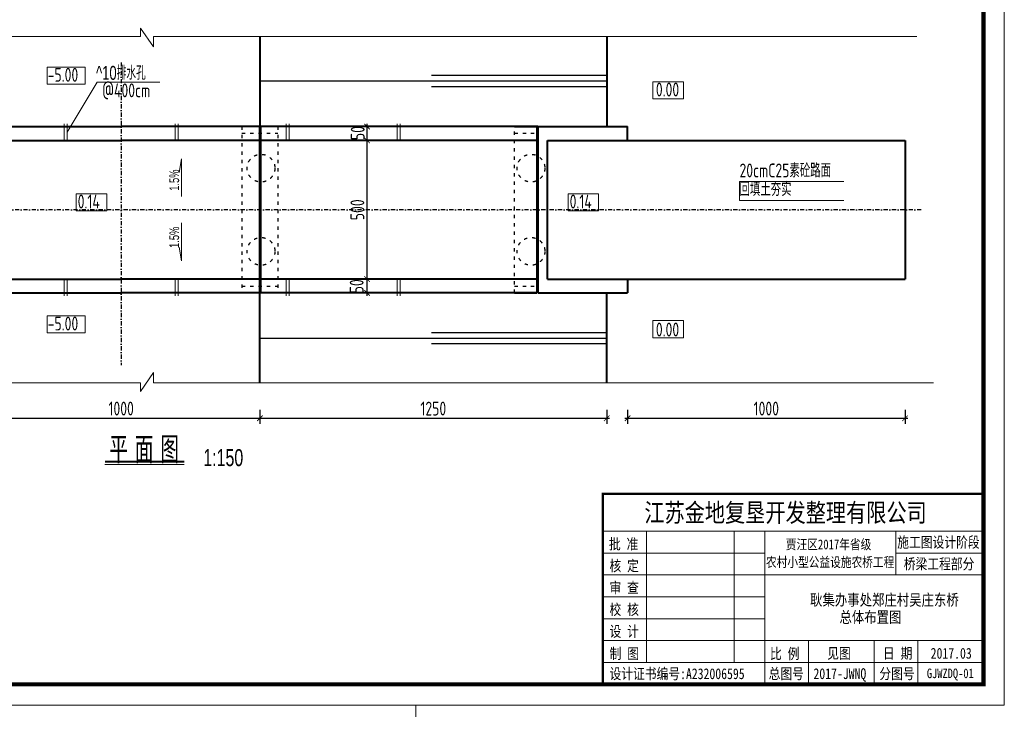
# Model space of a CAD drawing. Header units: inches. Extents: x 112594 to 193184, y 44995 to 116598.
# Tile 152 of 153: x 189636 to 193184, y 109323 to 111810. Entities that reach past the tile are written whole.
import ezdxf
from ezdxf.enums import TextEntityAlignment as Align

# ---------------------------------------------------------------- set-up
doc = ezdxf.new("R2010")
doc.units = ezdxf.units.IN
doc.header["$MEASUREMENT"] = 0
for name, pattern in [('ACAD_ISO02W100', [15, 12, -3]), ('ACAD_ISO03W100', [30, 12, -18]), ('DASHDOTX2', [2, 1, -0.5, 0, -0.5])]:
    doc.linetypes.add(name, pattern=pattern)
doc.layers.get('0').update_dxf_attribs({"lineweight": 15})
for name, color, linetype, lineweight in [('0粗线', 1, 'Continuous', 40), ('BM1', 7, 'Continuous', 15), ('图层1', 194, 'ACAD_ISO02W100', 18), ('图层1细实线', 3, 'Continuous', 25), ('尺寸细线', 4, 'Continuous', 18), ('文字', 7, 'Continuous', 20), ('粗线', 1, 'Continuous', 40), ('虚线', 2, 'ACAD_ISO03W100', 25)]:
    doc.layers.add(name, color=color, linetype=linetype, lineweight=lineweight)
for name, color, linetype in [('1', 7, 'Continuous'), ('LOCKUP', 7, 'Continuous'), ('轴线', 3, 'DASHDOTX2'), ('配筋2', 2, 'Continuous')]:
    doc.layers.add(name, color=color, linetype=linetype)
doc.styles.add('HZ', font='hztxt_e.shx', dxfattribs={"width": 0.65, "bigfont": 'hztxt.shx'})
doc.styles.add('hz-e', font='hztxt_e.shx', dxfattribs={"width": 0.75, "bigfont": 'hztxt.shx'})
doc.styles.add('HZTXT', font='tssdeng.shx', dxfattribs={"width": 0.75, "bigfont": 'hztxt.shx'})
doc.styles.get("Standard").update_dxf_attribs({"font": 'hztxt_e.shx', "width": 0.7, "bigfont": 'hztxt.shx'})
doc.styles.add('图框', font='SIMFANG.TTF', dxfattribs={"width": 0.8, "height": 4})
doc.dimstyles.new('100', dxfattribs={"dimscale": 0, "dimtxt": 25, "dimasz": 12, "dimexe": 10, "dimexo": 10, "dimgap": 5, "dimtad": 1, "dimdec": 0, "dimzin": 0, "dimdsep": 46, "dimtxsty": 'HZTXT', "dimblk1": 'ARCHTICK', "dimblk2": 'ARCHTICK', "dimsah": 1, "dimcen": -0.09, "dimdle": 5, "dimclrd": 7, "dimclre": 7, "dimclrt": 7, "dimadec": 1, "dimazin": 0, "dimtfac": 1, "dimtdec": 0, "dimtofl": 0, "dimtmove": 2, "dimatfit": 3, "dimldrblk": 'ARCHTICK', "dimfxl": 15, "dimfxlon": 1, "dimtolj": 1, "dimtzin": 0, "dimarcsym": 0})

# ---------------------------------------------------------------- blocks, each defined once
blk = doc.blocks.new('_ArchTick')
at = {"color": 0, "linetype": 'ByBlock', "const_width": 0.15}
blk.add_lwpolyline([(-0.5, -0.5), (0.5, 0.5)], dxfattribs=at)
blk = doc.blocks.new('*D1790')
at = {"color": 7, "lineweight": -2}
for p, q in [((190905.4, 110874.5), (190867.5, 110874.5)), ((190887.5, 110814.5), (190887.5, 110884.5)), ((190905.4, 110824.5), (190867.5, 110824.5))]:
    blk.add_line(p, q, dxfattribs=at)
at = {"color": 7, "lineweight": -2, "xscale": 20, "yscale": 20, "zscale": 20}
for p, rotation in [((190887.5, 110874.5), 90), ((190887.5, 110824.5), 270)]:
    blk.add_blockref('_ArchTick', p, dxfattribs=dict(at, rotation=rotation))
at = {"insert": (190849.9, 110848.5), "char_height": 50, "attachment_point": 5, "rotation": 90, "style": 'HZTXT'}
blk.add_mtext('\\A1;50', dxfattribs=at)
blk = doc.blocks.new('*D1791')
at = {"color": 7, "lineweight": -2}
for p, q in [((190905.4, 111374.5), (190867.5, 111374.5)), ((190887.5, 110864.5), (190887.5, 111384.5)), ((190905.4, 110874.5), (190867.5, 110874.5))]:
    blk.add_line(p, q, dxfattribs=at)
at = {"color": 7, "lineweight": -2, "xscale": 20, "yscale": 20, "zscale": 20}
for p, rotation in [((190887.5, 111374.5), 90), ((190887.5, 110874.5), 270)]:
    blk.add_blockref('_ArchTick', p, dxfattribs=dict(at, rotation=rotation))
at = {"insert": (190852.5, 111124.5), "char_height": 50, "attachment_point": 5, "rotation": 90, "style": 'HZTXT'}
blk.add_mtext('\\A1;500', dxfattribs=at)
blk = doc.blocks.new('*D1792')
at = {"color": 7, "lineweight": -2}
for p, q in [((190905.4, 111424.5), (190867.5, 111424.5)), ((190887.5, 111364.5), (190887.5, 111434.5)), ((190905.4, 111374.5), (190867.5, 111374.5))]:
    blk.add_line(p, q, dxfattribs=at)
at = {"color": 7, "lineweight": -2, "xscale": 20, "yscale": 20, "zscale": 20}
for p, rotation in [((190887.5, 111424.5), 90), ((190887.5, 111374.5), 270)]:
    blk.add_blockref('_ArchTick', p, dxfattribs=dict(at, rotation=rotation))
at = {"insert": (190853.7, 111401), "char_height": 50, "attachment_point": 5, "rotation": 90, "style": 'HZTXT'}
blk.add_mtext('\\A1;50', dxfattribs=at)
blk = doc.blocks.new('*D1697')
at = {"color": 7, "lineweight": -2}
for p, q in [((189501.2, 110402.6), (189501.2, 110352.6)), ((190501.2, 110402.6), (190501.2, 110352.6)), ((189491.2, 110372.6), (190511.2, 110372.6))]:
    blk.add_line(p, q, dxfattribs=at)
at = {"color": 7, "lineweight": -2, "xscale": 20, "yscale": 20, "zscale": 20, "rotation": 180}
blk.add_blockref('_ArchTick', (189501.2, 110372.6), dxfattribs=at)
at = {"color": 7, "lineweight": -2, "xscale": 20, "yscale": 20, "zscale": 20}
blk.add_blockref('_ArchTick', (190501.2, 110372.6), dxfattribs=at)
at = {"insert": (190001.2, 110407.6), "char_height": 50, "attachment_point": 5, "style": 'HZTXT'}
blk.add_mtext('\\A1;1000', dxfattribs=at)
blk = doc.blocks.new('*D1698')
at = {"color": 7, "lineweight": -2}
for p, q in [((190501.2, 110402.6), (190501.2, 110352.6)), ((191751.2, 110402.6), (191751.2, 110352.6)), ((190491.2, 110372.6), (191761.2, 110372.6))]:
    blk.add_line(p, q, dxfattribs=at)
at = {"color": 7, "lineweight": -2, "xscale": 20, "yscale": 20, "zscale": 20, "rotation": 180}
blk.add_blockref('_ArchTick', (190501.2, 110372.6), dxfattribs=at)
at = {"color": 7, "lineweight": -2, "xscale": 20, "yscale": 20, "zscale": 20}
blk.add_blockref('_ArchTick', (191751.2, 110372.6), dxfattribs=at)
at = {"insert": (191126.2, 110407.6), "char_height": 50, "attachment_point": 5, "style": 'HZTXT'}
blk.add_mtext('\\A1;1250', dxfattribs=at)
blk = doc.blocks.new('*D2345')
at = {"color": 7, "lineweight": -2}
for p, q in [((191826.2, 110402.6), (191826.2, 110352.6)), ((192826.2, 110402.6), (192826.2, 110352.6)), ((191816.2, 110372.6), (192836.2, 110372.6))]:
    blk.add_line(p, q, dxfattribs=at)
at = {"color": 7, "lineweight": -2, "xscale": 20, "yscale": 20, "zscale": 20, "rotation": 180}
blk.add_blockref('_ArchTick', (191826.2, 110372.6), dxfattribs=at)
at = {"color": 7, "lineweight": -2, "xscale": 20, "yscale": 20, "zscale": 20}
blk.add_blockref('_ArchTick', (192826.2, 110372.6), dxfattribs=at)
at = {"insert": (192326.2, 110407.6), "char_height": 50, "attachment_point": 5, "style": 'HZTXT'}
blk.add_mtext('\\A1;1000', dxfattribs=at)

msp = doc.modelspace()

# ---------------------------------------------------------------- linework, layer by layer
for p, q in [((189806.22705, 111404.50824), (189914.74776, 111584.38127)), ((189914.74776, 111584.38127), (190140.59505, 111584.38127)), ((189942.94968, 110205.35408), (190228.62624, 110205.35408))]:
    msp.add_line(p, q)
at = {"ltscale": 2}
for p, q in [((190218.086, 111308.21279), (190210.27631, 111258.82179)), ((190218.086, 111171.84311), (190218.086, 111308.21279)), ((190218.086, 111077.17338), (190218.086, 110940.80369)), ((190218.086, 110940.80369), (190210.27631, 110990.19469))]:
    msp.add_line(p, q, dxfattribs=at)
for points in [[(188015.9694, 111749.05555), (190070.59212, 111749.05555), (190070.59212, 111779.85203), (190117.96392, 111711.59853), (190117.96392, 111749.05555), (192868.26649, 111749.05555)], [(188015.9694, 110499.96093), (190070.59212, 110499.96093), (190070.59212, 110469.16445), (190117.96392, 110537.41795), (190117.96392, 110499.96093), (192928.90618, 110499.96093)]]:
    msp.add_lwpolyline(points)
for points in [[(189734.78674, 111638.81116), (189871.24109, 111638.81116), (189871.24109, 111577.23477), (189734.78674, 111577.23477)], [(192027.40557, 111585.81489), (191917.45779, 111585.81489), (191917.45779, 111524.2385), (192027.40557, 111524.2385)], [(189839.10715, 111181.94312), (189949.05493, 111181.94312), (189949.05493, 111120.36673), (189839.10715, 111120.36673)], [(191612.06153, 111181.94312), (191722.00931, 111181.94312), (191722.00931, 111120.36673), (191612.06153, 111120.36673)], [(189734.78674, 110741.82164), (189871.24109, 110741.82164), (189871.24109, 110680.24525), (189734.78674, 110680.24525)], [(192027.40557, 110663.20159), (191917.45779, 110663.20159), (191917.45779, 110724.77798), (192027.40557, 110724.77798)]]:
    msp.add_lwpolyline(points, close=True)
at = {"const_width": 7.68}
msp.add_lwpolyline([(189942.94968, 110216.20048), (190228.62624, 110216.20048)], dxfattribs=at)
at = {"layer": '0粗线'}
for p, q in [((190501.22705, 111749.05555), (190501.22705, 111424.50824)), ((191751.22705, 111749.05555), (191751.22705, 111424.50824)), ((190499.22705, 111424.50824), (190499.22705, 110824.50824)), ((190503.22705, 111424.50824), (190503.22705, 110824.50824)), ((190501.22705, 110499.96093), (190501.22705, 110824.50824)), ((191751.22705, 110499.96093), (191751.22705, 110824.50824))]:
    msp.add_line(p, q, dxfattribs=at)
at = {"layer": 'BM1', "linetype": 'Continuous'}
for p, q in [((193184.0123, 113838.71974), (193184.0123, 109338.26515)), ((193184.0123, 109338.26515), (186819.76981, 109338.26515)), ((191062.59813, 109338.26515), (186819.76981, 109338.26515)), ((191062.59813, 109338.26515), (191062.59813, 106337.96209))]:
    msp.add_line(p, q, dxfattribs=at)
at = {"layer": 'BM1', "color": 0, "linetype": 'Continuous'}
for p, q in [((193184.01229, 113793.2606), (193184.01229, 109338.26515)), ((193184.01229, 113793.2606), (193184.01229, 109338.26515)), ((193184.01229, 113793.2606), (193184.01229, 109338.26515)), ((193184.0123, 113793.2606), (193184.0123, 109338.26515)), ((193184.0123, 113793.2606), (193184.0123, 109338.26515)), ((191737.05305, 110100.36736), (193109.01995, 110100.36736)), ((191737.05305, 110100.36736), (191737.05305, 109413.2575)), ((191737.05305, 109413.2575), (191737.05305, 110100.36736)), ((191737.05305, 109965.19821), (193109.01995, 109965.19821)), ((191894.75039, 109492.10617), (191894.75039, 109965.19821)), ((192210.14508, 109965.19821), (192210.14508, 109492.10617)), ((192320.53322, 109965.19821), (192320.53322, 109413.2575)), ((192793.62526, 109807.50086), (192793.62526, 109965.19821)), ((191737.05305, 109886.34953), (192320.53322, 109886.34953)), ((192793.62526, 109886.34953), (193109.01995, 109886.34953)), ((191737.05305, 109807.50086), (193109.01995, 109807.50086)), ((191737.05305, 109728.65219), (192320.53322, 109728.65219)), ((191737.05305, 109649.80352), (192320.53322, 109649.80352)), ((191737.05305, 109570.95484), (193109.01995, 109570.95484)), ((192478.23057, 109570.95484), (192478.23057, 109413.2575)), ((192714.77659, 109570.95484), (192714.77659, 109413.2575)), ((192872.47393, 109570.95484), (192872.47393, 109492.10617)), ((192872.47393, 109413.2575), (192872.47393, 109570.95484)), ((191737.05305, 109492.10617), (193109.01995, 109492.10617))]:
    msp.add_line(p, q, dxfattribs=at)
at = {"layer": 'BM1', "color": 0, "linetype": 'Continuous', "const_width": 14.99847}
msp.add_lwpolyline([(187071.53596, 109413.2575), (187071.53596, 113718.26826), (193109.01995, 113718.26826), (193109.01995, 109413.2575)], close=True, dxfattribs=at)
at = {"layer": 'BM1', "color": 0, "linetype": 'Continuous', "const_width": 7.88487}
msp.add_lwpolyline([(193109.01995, 110100.36736), (191737.05305, 110100.36736), (191737.05305, 109413.2575)], dxfattribs=at)
at = {"layer": 'LOCKUP'}
for p, q in [((191751.22705, 111608.15713), (191119.6126, 111608.15713)), ((191751.22705, 111588.15713), (190501.22705, 111588.15713)), ((191751.22705, 111568.15713), (191119.6126, 111568.15713)), ((191751.22705, 110680.85935), (191119.6126, 110680.85935)), ((191751.22705, 110660.85935), (190501.22705, 110660.85935)), ((191751.22705, 110640.85935), (191119.6126, 110640.85935))]:
    msp.add_line(p, q, dxfattribs=at)
at = {"layer": '图层1', "ltscale": 10}
for p, q in [((189796.22705, 111374.50824), (189796.22705, 111434.50824)), ((189806.22705, 111374.50824), (189806.22705, 111434.50824)), ((190196.22705, 111374.50824), (190196.22705, 111434.50824)), ((190206.22705, 111374.50824), (190206.22705, 111434.50824)), ((190596.22705, 111374.50824), (190596.22705, 111434.50824)), ((190606.22705, 111374.50824), (190606.22705, 111434.50824)), ((190996.22705, 111374.50824), (190996.22705, 111434.50824)), ((191006.22705, 111374.50824), (191006.22705, 111434.50824)), ((189796.22705, 110874.50824), (189796.22705, 110814.50824)), ((189806.22705, 110874.50824), (189806.22705, 110814.50824)), ((190196.22705, 110874.50824), (190196.22705, 110814.50824)), ((190206.22705, 110874.50824), (190206.22705, 110814.50824)), ((190596.22705, 110874.50824), (190596.22705, 110814.50824)), ((190606.22705, 110874.50824), (190606.22705, 110814.50824)), ((190996.22705, 110874.50824), (190996.22705, 110814.50824)), ((191006.22705, 110874.50824), (191006.22705, 110814.50824))]:
    msp.add_line(p, q, dxfattribs=at)
at = {"layer": '尺寸细线', "color": 3}
for p, q in [((192229.17405, 111226.28275), (192605.70578, 111226.28275)), ((192229.17405, 111226.28275), (192229.17405, 111157.54121)), ((192229.17405, 111157.54121), (192605.70578, 111157.54121))]:
    msp.add_line(p, q, dxfattribs=at)
at = {"layer": '粗线'}
for p, q in [((188503.22705, 111424.50824), (190001.22705, 111424.50824)), ((190499.22705, 111424.50824), (190001.22705, 111424.50824)), ((191503.22705, 111424.50824), (190503.22705, 111424.50824)), ((191499.22705, 111424.50824), (191499.22705, 110824.50824)), ((191503.22705, 111424.50824), (191503.22705, 110824.50824)), ((191826.22705, 111374.50824), (191826.22705, 111424.50824)), ((189503.22705, 111374.50824), (190001.22705, 111374.50824)), ((190499.22705, 111374.50824), (190001.22705, 111374.50824)), ((191499.22705, 111374.50824), (190503.22705, 111374.50824)), ((191538.22705, 110874.50824), (191538.22705, 111374.50824)), ((191538.22705, 111374.50824), (191826.22705, 111374.50824)), ((189503.22705, 110874.50824), (190001.22705, 110874.50824)), ((190499.22705, 110874.50824), (190001.22705, 110874.50824)), ((191499.22705, 110874.50824), (190503.22705, 110874.50824)), ((191538.22705, 110874.50824), (191826.22705, 110874.50824)), ((191826.22705, 110874.50824), (191826.22705, 110824.50824)), ((188503.22705, 110824.50824), (190001.22705, 110824.50824)), ((190499.22705, 110824.50824), (190001.22705, 110824.50824)), ((191499.22705, 110824.50824), (190503.22705, 110824.50824))]:
    msp.add_line(p, q, dxfattribs=at)
at = {"layer": '粗线', "lineweight": 40}
for p, q in [((191418.23505, 111424.50824), (191503.22705, 111424.50824)), ((191503.22705, 111424.50824), (191826.22705, 111424.50824)), ((191540.22705, 111424.50824), (191768.22705, 111424.50824)), ((191826.22705, 111374.50824), (192826.22705, 111374.50824)), ((192826.22705, 111374.50824), (192826.22705, 110874.50824)), ((191826.22705, 110874.50824), (192826.22705, 110874.50824)), ((191418.23505, 110824.50824), (191499.22705, 110824.50824)), ((191503.22705, 110824.50824), (191540.22905, 110824.50824)), ((191540.22705, 110824.50824), (191768.22705, 110824.50824)), ((191540.22705, 110824.50824), (191826.22705, 110824.50824))]:
    msp.add_line(p, q, dxfattribs=at)
at = {"layer": '虚线'}
for p, q in [((190436.22705, 111424.50824), (190436.22705, 110824.50824)), ((190566.22705, 111424.50824), (190566.22705, 110824.50824)), ((191418.22705, 110824.50824), (191418.22705, 111424.50824)), ((190436.22705, 111400.50824), (190566.22705, 111400.50824)), ((191418.22705, 111400.50824), (191499.22705, 111400.50824)), ((190436.22705, 110848.50824), (190566.22705, 110848.50824)), ((191418.22705, 110848.50824), (191499.22705, 110848.50824))]:
    msp.add_line(p, q, dxfattribs=at)
for centre in [(190505.22705, 111274.50824), (191478.23505, 111274.50824), (190505.22705, 110974.50824), (191478.23505, 110974.50824)]:
    msp.add_circle(centre, 50, dxfattribs=at)
at = {"layer": '轴线', "ltscale": 15}
for p, q in [((190001.22705, 111655.65252), (190001.22705, 110564.41133)), ((192884.47709, 111124.50824), (187690.70374, 111124.50824))]:
    msp.add_line(p, q, dxfattribs=at)

# ---------------------------------------------------------------- texts
for s, height, style, width, p in [('@400cm', 50, 'HZTXT', 0.75, (189932.94672, 111530.08246)), ('1:150', 61.44, 'HZ', 0.7, (190297.26262, 110199.98558))]:
    msp.add_text(s, height=height, dxfattribs=dict(style=style, width=width)).set_placement(p)
at = {"style": 'HZ', "width": 0.7}
msp.add_text('平 面 图', height=96, dxfattribs=at).set_placement((190083.93497, 110260.7361), align=Align.MIDDLE)
at = {"layer": '1', "color": 7, "linetype": 'Continuous', "style": '图框', "width": 0.8}
for s, height, p in [('江苏金地复垦开发整理有限公司 ', 66.6181556, (191886.76441, 109999.09789)), ('批 准', 38.860591, (191759.13223, 109899.69718)), ('贾汪区2017年省级', 35.32781, (192396.60273, 109900.19868)), ('核 定', 38.860591, (191761.11648, 109821.25638)), ('农村小型公益设施农桥工程', 35.3278098, (192325.01892, 109836.28691)), ('审 查', 38.860591, (191761.11648, 109742.4077)), ('校 核', 38.860591, (191761.11648, 109663.55903)), ('设 计', 38.860591, (191761.11648, 109584.71036)), ('制 图', 38.860591, (191761.62794, 109504.77032)), ('比 例', 38.860591, (192339.75844, 109504.35348)), ('见图', 38.860591, (192545.73945, 109505.73678)), ('日 期', 38.860591, (192746.72517, 109505.73678)), ('2017.03', 38.860591, (192918.61215, 109505.73678)), ('设计证书编号:A232006595 ', 38.8605908, (191761.1414, 109432.05216)), ('总图号', 38.860591, (192334.65162, 109432.28229)), ('2017-JWNQ', 38.860591, (192496.27395, 109432.28229)), ('分图号', 38.860591, (192733.66107, 109432.28229))]:
    msp.add_text(s, height=height, dxfattribs=at).set_placement(p)
at = {"layer": '1', "color": 7, "linetype": 'Continuous', "char_height": 38.860591, "width": 322.7726221, "attachment_point": 5, "style": '图框'}
for s, insert in [('施工图设计阶段', (192946.62984, 109923.47334)), ('桥梁工程部分', (192948.90821, 109845.34061))]:
    msp.add_mtext(s, dxfattribs=dict(at, insert=insert))
at = {"layer": 'BM1', "color": 0, "linetype": 'Continuous', "style": '图框', "width": 0.8}
msp.add_text('GJWZDQ-01', height=34.5, dxfattribs=at).set_placement((192904.81958, 109435.61454))
at = {"layer": '图层1细实线', "style": 'hz-e', "width": 0.72}
for p in [(190210.0228, 111192.95508), (190210.0228, 110986.7614)]:
    msp.add_text('1.5%%%', height=35, rotation=90, dxfattribs=at).set_placement(p)
at = {"layer": '尺寸细线', "color": 3, "style": 'HZTXT', "width": 0.75}
for p in [(189736.54182, 111586.18314), (189736.54182, 110689.19362)]:
    msp.add_text('-5.00', height=49.99995, dxfattribs=at).set_placement(p)
at = {"layer": '尺寸细线', "style": 'HZTXT', "width": 0.75}
for s, p in [('0.00', (191928.1841, 111533.18688)), ('0.14', (189844.57871, 111129.3151)), ('0.14', (191617.53309, 111129.3151)), ('0.00', (191928.1841, 110667.61537))]:
    msp.add_text(s, height=49.99995, dxfattribs=at).set_placement(p)
at = {"layer": '尺寸细线', "color": 3, "style": 'HZTXT', "width": 0.75}
for s, p in [('20cmC25素砼路面', (192229.67405, 111226.28275)), ('回填土夯实', (192229.67405, 111158.76985))]:
    msp.add_text(s, height=49.99995, dxfattribs=at).set_placement(p, align=Align.BOTTOM_LEFT)
at = {"layer": '文字', "linetype": 'Continuous', "style": '图框', "width": 0.8}
for s, height, p in [('耿集办事处郑庄村吴庄东桥', 40.9132653, (192484.03925, 109697.34321)), ('总体布置图', 40.913265, (192590.07877, 109634.85139))]:
    msp.add_text(s, height=height, dxfattribs=at).set_placement(p)
at = {"layer": '配筋2', "width": 0.7}
msp.add_text('^ 10排水孔', height=50, dxfattribs=at).set_placement((189910.9307, 111593.12725))

# ---------------------------------------------------------------- dimensions: what is measured, and where the dimension line sits
for base, p1, p2, picture, middle in [((190887.50426, 111424.50824), (190925.44551, 111374.50824), (190925.44551, 111424.50824), '*D1792', (190853.68849, 111401.02128)), ((190887.50426, 110874.50824), (190925.44551, 110824.50824), (190925.44551, 110874.50824), '*D1790', (190849.85888, 110848.49598))]:
    dim = msp.add_linear_dim(base=base, p1=p1, p2=p2, angle=90, dimstyle='100', override={"dimscale": 2, "dimtxt": 25, "dimasz": 10, "dimclrt": 256})
    dim.commit()
    dim.dimension.update_dxf_attribs({"geometry": picture, "text_midpoint": middle, "dimtype": 160})
dim = msp.add_linear_dim(base=(190887.50426, 111374.50824), p1=(190925.44551, 110874.50824), p2=(190925.44551, 111374.50824), angle=90, dimstyle='100', override={"dimscale": 2, "dimtxt": 25, "dimasz": 10, "dimclrt": 256})
dim.commit()
dim.dimension.update_dxf_attribs({"geometry": '*D1791', "text_midpoint": (190852.50426, 111124.50824)})
for base, p1, p2, picture, middle in [((192826.22705, 110372.64846), (191826.22705, 110824.50824), (192826.22705, 110824.50824), '*D2345', (192326.22705, 110407.64846)), ((190501.22705, 110372.64846), (189501.22705, 110465.1013), (190501.22705, 110465.1013), '*D1697', (190001.22705, 110407.64846)), ((191751.22705, 110372.64846), (190501.22705, 110465.1013), (191751.22705, 110465.1013), '*D1698', (191126.22705, 110407.64846))]:
    dim = msp.add_linear_dim(base=base, p1=p1, p2=p2, dimstyle='100', override={"dimscale": 2, "dimasz": 10, "dimclrt": 256})
    dim.commit()
    dim.dimension.update_dxf_attribs({"geometry": picture, "text_midpoint": middle})

doc.saveas('drawing.dxf')
